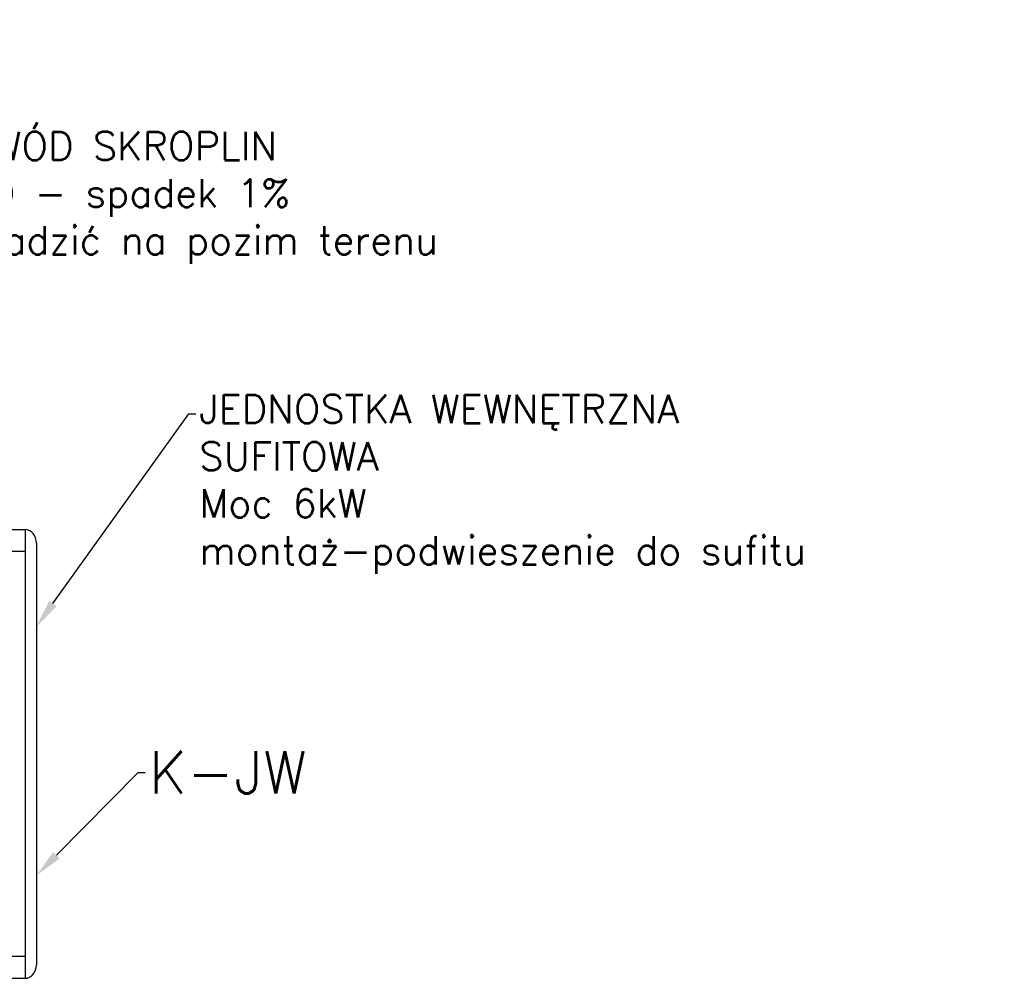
# Model space of a CAD drawing. Header units: centimetres. Extents: x 8435 to 34224, y 15581 to 23928.
# Tile 254 of 256: x 25024 to 25303, y 19330 to 19601. Entities that reach past the tile are written whole.
import ezdxf
from ezdxf import colors
from ezdxf.entities.mleader import LeaderData, LeaderLine
from ezdxf.enums import TextEntityAlignment as Align
from ezdxf.math import Vec2, Vec3

# ---------------------------------------------------------------- set-up
doc = ezdxf.new("R2010")
doc.units = ezdxf.units.CM
doc.header["$LTSCALE"] = 0.2
for name, color, linetype, lineweight in [('2DL_OBJ', 7, 'Continuous', 25), ('_ET_OPIS', 7, 'Continuous', 20), ('CP_DETAL', 33, 'Continuous', 9)]:
    doc.layers.add(name, color=color, linetype=linetype, lineweight=lineweight)
doc.styles.add('CP_ATTR', font='arial.ttf')
doc.styles.add('SIMPLEX', font='simplex.shx', dxfattribs={"height": 12})

# ---------------------------------------------------------------- blocks, each defined once
blk = doc.blocks.new('2v_cent007_0744_5u4dhky')
for p, q in [((-59.65, 69), (59.65, 69)), ((-63.5, 0), (-63.5, 65.84)), ((63.5, 65.84), (-63.5, 65.84)), ((-57.32, 65.84), (-57.32, 59.06)), ((57.32, 65.84), (57.32, 59.06)), ((57.32, 65.84), (57.32, 59.06)), ((63.5, 0), (63.5, 65.84)), ((-57.32, 60.84), (57.32, 60.84)), ((53.47, 55.9), (-53.47, 55.9)), ((63.5, 26.34), (-63.5, 26.34)), ((-63.5, 2.63), (63.5, 2.63)), ((63.5, 0), (-63.5, 0))]:
    blk.add_line(p, q)
for centre, start_param, end_param in [((-59.65, 65.84), -1.570796, 0), ((59.65, 65.84), -3.141593, -1.570796), ((-53.47, 59.06), 0, 1.570796), ((53.47, 59.06), 1.570796, 3.141593), ((53.47, 59.06), 1.570796, 3.141593)]:
    blk.add_ellipse(centre, major_axis=(-3.85, 0), ratio=0.821182, start_param=start_param, end_param=end_param)
at = {"layer": 'CP_DETAL'}
for p, q in [((63.5, 23.97), (-63.5, 23.97)), ((63.5, 21.6), (-63.5, 21.6)), ((63.5, 19.23), (-63.5, 19.23)), ((63.5, 16.85), (-63.5, 16.85)), ((63.5, 14.48), (-63.5, 14.48)), ((63.5, 12.11), (-63.5, 12.11)), ((63.5, 9.74), (-63.5, 9.74)), ((63.5, 7.37), (-63.5, 7.37)), ((63.5, 5), (-63.5, 5))]:
    blk.add_line(p, q, dxfattribs=at)
at = {"linetype": 'ByBlock', "style": 'CP_ATTR', "flags": 9}
for tag, p in [('ARTICLE', (-0.06, -0.42)), ('ORDER-NO', (-0.06, -0.46)), ('NAME', (-0.05, -0.36)), ('TEMPERATURE', (-0.05, -0.36)), ('NUMBER', (-0.05, -0.38)), ('GROUP', (-0.06, -0.4)), ('FLOW', (-0.05, -0.4)), ('CHARACTER', (-0.05, -0.42)), ('PRODUCT-TYPE', (-0.06, -0.44)), ('PRODUCER', (-0.06, -0.48)), ('CAPACITY_MAX', (-0.05, -0.5)), ('CAPACITY_COOL_KW', (-0.05, -0.52)), ('CAPACITY_HEAT_KW', (-0.05, -0.54)), ('OTHER', (-0.04, -0.38)), ('PN', (-0.04, -0.4)), ('DN', (-0.04, -0.44)), ('POWER', (-0.04, -0.46)), ('VOLTAGE', (-0.04, -0.48))]:
    blk.add_attdef(tag, text='', height=0.01, dxfattribs=at).set_placement(p, align=Align.MIDDLE_LEFT)

msp = doc.modelspace()

# ---------------------------------------------------------------- block references
at = {"layer": '2DL_OBJ', "rotation": 270}
msp.add_blockref('2v_cent007_0744_5u4dhky', (24959.77, 19393.16), dxfattribs=at)

# ---------------------------------------------------------------- leaders
at = {"layer": '_ET_OPIS', "ltscale": 2}
ml = msp.add_multileader_mtext('Standard', dxfattribs=at)
ml.set_content('PRZEWÓD SKROPLIN\\PPVC20 - spadek 1% \\Psprowadzić na pozim terenu ', color=256, style='SIMPLEX')
ml.set_leader_properties()
ml.build(insert=Vec2(0, 0))
ml.multileader.update_dxf_attribs({"dogleg_length": 2, "arrow_head_size": 8})
ctx = ml.context
ctx.base_point, ctx.char_height, ctx.arrow_head_size, ctx.landing_gap_size, ctx.plane_origin = Vec3(24987.49, 19563.91), 8, 8, 1, Vec3(25724.25, 19675.14)
notes = []
notes.append((ctx, [(1, (1, 1, 0), (24985.49, 19563.91), (1, 0), 2, [(1, [(24907.47, 19467.19), (24870.77, 19601.02)], 0, [])])]))
ctx.mtext.insert, ctx.mtext.width, ctx.mtext.defined_height, ctx.mtext.flow_direction = Vec3(24988.49, 19569.25), 242.1891, 51.02, 5
ml = msp.add_multileader_mtext('Standard', dxfattribs=at)
ml.set_content('JEDNOSTKA WEWNĘTRZNA\\PSUFITOWA\\PMoc 6kW\\Pmontaż-podwieszenie do sufitu', color=256, style='SIMPLEX')
ml.set_leader_properties()
ml.build(insert=Vec2(0, 0))
ml.multileader.update_dxf_attribs({"dogleg_length": 2, "arrow_head_size": 8})
ctx = ml.context
ctx.base_point, ctx.char_height, ctx.arrow_head_size, ctx.landing_gap_size, ctx.plane_origin = Vec3(25073.85, 19489.46), 8, 8, 1, Vec3(25536.81, 19582.54)
notes.append((ctx, [(1, (1, 1, 0), (25071.85, 19489.46), (1, 0), 2, [(1, [(25028.77, 19429.24)], 0, [])])]))
ctx.mtext.insert, ctx.mtext.width, ctx.mtext.defined_height, ctx.mtext.flow_direction = Vec3(25074.85, 19494.79), 213.052, 51.02, 5
ml = msp.add_multileader_mtext('Standard', dxfattribs=at)
ml.set_content('K-JW', color=256, style='SIMPLEX')
ml.set_leader_properties()
ml.build(insert=Vec2(0, 0))
ml.multileader.update_dxf_attribs({"dogleg_length": 2, "arrow_head_size": 8})
ctx = ml.context
ctx.base_point, ctx.char_height, ctx.arrow_head_size, ctx.landing_gap_size, ctx.plane_origin = Vec3(25059.54, 19387.94), 12, 8, 1, Vec3(25845.55, 19566.72)
notes.append((ctx, [(1, (1, 1, 0), (25057.54, 19387.94), (1, 0), 2, [(0, [(25028.77, 19358.78)], 0, [])])]))
ctx.mtext.insert, ctx.mtext.width, ctx.mtext.defined_height, ctx.mtext.flow_direction = Vec3(25060.54, 19393.94), 242.1891, 51.02, 5
for ctx, leaders in notes:
    for number, flags, end, landing, length, lines in leaders:
        leader = LeaderData()
        leader.index, (leader.has_last_leader_line, leader.has_dogleg_vector, leader.attachment_direction) = number, flags
        leader.last_leader_point, leader.dogleg_vector, leader.dogleg_length = Vec3(end), Vec3(landing), length
        for number, points, colour, breaks in lines:
            line = LeaderLine()
            line.index, line.vertices, line.color, line.breaks = number, Vec3.list(points), colors.encode_raw_color(colour), breaks
            leader.lines.append(line)
        ctx.leaders.append(leader)

doc.saveas('drawing.dxf')
